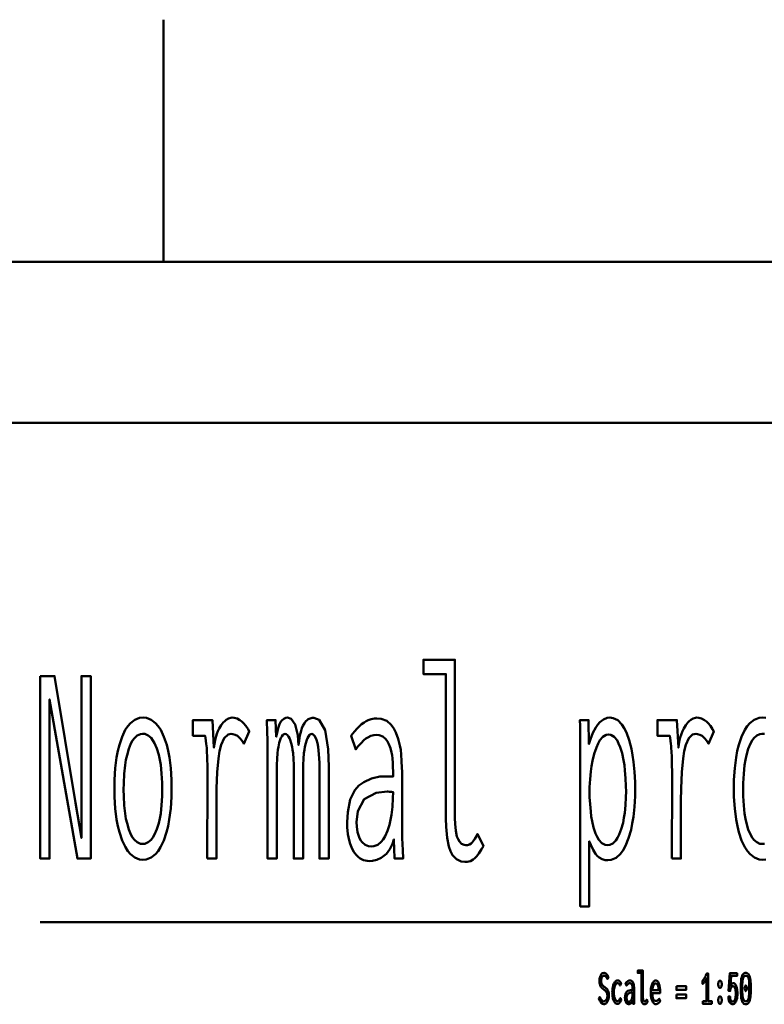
# Model space of a CAD drawing. Header units: millimetres. Extents: x 0 to 428, y 0 to 298.
# Tile 18 of 41: x 121 to 144, y 266 to 297. Entities that reach past the tile are written whole.
import ezdxf

# ---------------------------------------------------------------- set-up
doc = ezdxf.new("R2010")
doc.units = ezdxf.units.MM
doc.layers.add('am_0', color=7, linetype='Continuous', lineweight=50)
doc.layers.add('am_6', color=2, linetype='Continuous', lineweight=35)

# ---------------------------------------------------------------- blocks, each defined once
blk = doc.blocks.new('1_Drawing_frame_0_in_FDFneo120240C2325N1N4N_300Cl0__1203')
at = {"layer": 'am_0'}
for p, q in [((125, 297), (125, 296.921)), ((125, 296.921), (125, 296.842)), ((125, 296.842), (125, 296.763)), ((125, 296.763), (125, 296.684)), ((125, 296.684), (125, 296.605)), ((125, 296.605), (125, 296.526)), ((125, 296.526), (125, 296.447)), ((125, 296.447), (125, 296.368)), ((125, 296.368), (125, 296.289)), ((125, 296.289), (125, 296.211)), ((125, 296.211), (125, 296.132)), ((125, 296.132), (125, 296.053)), ((125, 296.053), (125, 295.974)), ((125, 295.974), (125, 295.895)), ((125, 295.895), (125, 295.816)), ((125, 295.816), (125, 295.737)), ((125, 295.737), (125, 295.658)), ((125, 295.658), (125, 295.579)), ((125, 295.579), (125, 295.5)), ((125, 295.5), (125, 295.421)), ((125, 295.421), (125, 295.342)), ((125, 295.342), (125, 295.263)), ((125, 295.263), (125, 295.184)), ((125, 295.184), (125, 295.105)), ((125, 295.105), (125, 295.026)), ((125, 295.026), (125, 294.947)), ((125, 294.947), (125, 294.868)), ((125, 294.868), (125, 294.789)), ((125, 294.789), (125, 294.711)), ((125, 294.711), (125, 294.632)), ((125, 294.632), (125, 294.553)), ((125, 294.553), (125, 294.474)), ((125, 294.474), (125, 294.395)), ((125, 294.395), (125, 294.316)), ((125, 294.316), (125, 294.237)), ((125, 294.237), (125, 294.158)), ((125, 294.158), (125, 294.079)), ((125, 294.079), (125, 294)), ((125, 294), (125, 293.921)), ((125, 293.921), (125, 293.842)), ((125, 293.842), (125, 293.763)), ((125, 293.763), (125, 293.684)), ((125, 293.684), (125, 293.605)), ((125, 293.605), (125, 293.526)), ((125, 293.526), (125, 293.447)), ((125, 293.447), (125, 293.368)), ((125, 293.368), (125, 293.289)), ((125, 293.289), (125, 293.211)), ((125, 293.211), (125, 293.132)), ((125, 293.132), (125, 293.053)), ((125, 293.053), (125, 292.974)), ((125, 292.974), (125, 292.895)), ((125, 292.895), (125, 292.816)), ((125, 292.816), (125, 292.737)), ((125, 292.737), (125, 292.658)), ((125, 292.658), (125, 292.579)), ((125, 292.579), (125, 292.5)), ((125, 292.5), (125, 292.421)), ((125, 292.421), (125, 292.342)), ((125, 292.342), (125, 292.263)), ((125, 292.263), (125, 292.184)), ((125, 292.184), (125, 292.105)), ((125, 292.105), (125, 292.026)), ((125, 292.026), (125, 291.947)), ((125, 291.947), (125, 291.868)), ((125, 291.868), (125, 291.789)), ((125, 291.789), (125, 291.711)), ((125, 291.711), (125, 291.632)), ((125, 291.632), (125, 291.553)), ((125, 291.553), (125, 291.474)), ((125, 291.474), (125, 291.395)), ((125, 291.395), (125, 291.316)), ((125, 291.316), (125, 291.237)), ((125, 291.237), (125, 291.158)), ((125, 291.158), (125, 291.079)), ((125, 291.079), (125, 291)), ((125, 291), (125, 290.921)), ((125, 290.921), (125, 290.842)), ((125, 290.842), (125, 290.763)), ((125, 290.763), (125, 290.684)), ((125, 290.684), (125, 290.605)), ((125, 290.605), (125, 290.526)), ((125, 290.526), (125, 290.447)), ((125, 290.447), (125, 290.368)), ((125, 290.368), (125, 290.289)), ((125, 290.289), (125, 290.211)), ((125, 290.211), (125, 290.132)), ((125, 290.132), (125, 290.053)), ((125, 290.053), (125, 289.974)), ((125, 289.974), (125, 289.895)), ((125, 289.895), (125, 289.816)), ((125, 289.816), (125, 289.737)), ((125, 289.737), (125, 289.658)), ((125, 289.658), (125, 289.579)), ((7.5, 289.5), (412.5, 289.5)), ((125, 289.579), (125, 289.5)), ((20, 284.5), (407.5, 284.5))]:
    blk.add_line(p, q, dxfattribs=at)
at = {"layer": 'am_6', "flags": 8}
for tag, p in [('COMPANY', (425, 297)), ('ExcludeFromBOM', (425, 296.5))]:
    blk.add_attdef(tag, p, '', height=0.5, dxfattribs=at)
blk = doc.blocks.new('62_grid1title__1_in_FDFneo120240C2325N1N4N_300Cl0__1203')
at = {"layer": 'am_0'}
blk.add_line((121.181, 269.029), (161.215, 269.029), dxfattribs=at)
for points in [[(134.343, 270.895), (134.343, 270.895), (134.226, 270.908), (134.076, 270.977), (134.076, 270.977), (133.956, 271.106), (133.893, 271.224), (133.893, 271.224), (133.842, 271.37), (133.787, 271.643), (133.787, 271.643), (133.758, 271.98), (133.752, 272.24), (133.752, 276.717), (133.054, 276.717), (133.054, 277.162), (134.033, 277.162), (134.033, 272.256), (134.033, 272.256), (134.037, 272.079), (134.057, 271.856), (134.057, 271.856), (134.095, 271.684), (134.13, 271.599), (134.13, 271.599), (134.17, 271.532), (134.239, 271.46), (134.239, 271.46), (134.317, 271.421), (134.374, 271.413), (134.374, 271.413), (134.418, 271.417), (134.479, 271.435), (134.479, 271.435), (134.534, 271.468), (134.567, 271.499), (134.567, 271.499), (134.6, 271.537), (134.648, 271.608), (134.648, 271.608), (134.698, 271.696), (134.731, 271.764), (134.913, 271.386), (134.913, 271.386), (134.857, 271.287), (134.776, 271.161), (134.776, 271.161), (134.699, 271.062), (134.648, 271.01), (134.648, 271.01), (134.597, 270.968), (134.51, 270.923), (134.51, 270.923), (134.413, 270.899), (134.343, 270.895)], [(121.181, 276.655), (121.622, 276.655), (122.273, 272.724), (122.456, 271.64), (122.456, 276.655), (122.745, 276.655), (122.745, 271), (122.332, 271), (121.47, 275.93), (121.47, 271), (121.181, 271), (121.181, 276.655)], [(124.363, 270.961), (124.363, 270.961), (124.259, 270.972), (124.114, 271.029), (124.114, 271.029), (123.98, 271.136), (123.897, 271.234), (123.897, 271.234), (123.82, 271.352), (123.719, 271.564), (123.719, 271.564), (123.634, 271.817), (123.586, 272.008), (123.586, 272.008), (123.546, 272.215), (123.503, 272.551), (123.503, 272.551), (123.48, 272.916), (123.476, 273.176), (123.476, 273.176), (123.48, 273.436), (123.503, 273.8), (123.503, 273.8), (123.545, 274.133), (123.584, 274.338), (123.584, 274.338), (123.631, 274.527), (123.715, 274.777), (123.715, 274.777), (123.816, 274.985), (123.893, 275.101), (123.893, 275.101), (123.976, 275.197), (124.112, 275.301), (124.112, 275.301), (124.261, 275.357), (124.367, 275.368), (124.367, 275.368), (124.472, 275.357), (124.62, 275.301), (124.62, 275.301), (124.755, 275.197), (124.838, 275.101), (124.838, 275.101), (124.914, 274.985), (125.014, 274.777), (125.014, 274.777), (125.098, 274.527), (125.144, 274.338), (125.144, 274.338), (125.182, 274.133), (125.224, 273.8), (125.224, 273.8), (125.246, 273.436), (125.25, 273.176), (125.25, 273.176), (125.246, 272.916), (125.223, 272.551), (125.223, 272.551), (125.18, 272.215), (125.141, 272.008), (125.141, 272.008), (125.094, 271.817), (125.009, 271.564), (125.009, 271.564), (124.908, 271.352), (124.831, 271.234), (124.831, 271.234), (124.748, 271.136), (124.614, 271.029), (124.614, 271.029), (124.467, 270.972), (124.363, 270.961)], [(126.353, 271), (126.353, 271), (126.354, 271.176), (126.355, 271.54), (126.355, 271.54), (126.358, 272.023), (126.361, 272.412), (126.365, 273.2), (126.365, 273.2), (126.365, 273.406), (126.363, 273.68), (126.363, 273.68), (126.36, 273.912), (126.356, 274.044), (126.356, 274.044), (126.353, 274.16), (126.346, 274.311), (126.346, 274.311), (126.339, 274.433), (126.333, 274.498), (126.333, 274.498), (126.327, 274.558), (126.315, 274.649), (126.315, 274.649), (126.301, 274.743), (126.291, 274.806), (125.909, 274.806), (125.909, 275.29), (126.515, 275.29), (126.56, 274.44), (126.56, 274.44), (126.576, 274.556), (126.608, 274.717), (126.608, 274.717), (126.651, 274.862), (126.685, 274.949), (126.685, 274.949), (126.723, 275.028), (126.784, 275.132), (126.784, 275.132), (126.85, 275.216), (126.897, 275.263), (126.897, 275.263), (126.944, 275.301), (127.016, 275.342), (127.016, 275.342), (127.087, 275.364), (127.133, 275.368), (127.133, 275.368), (127.192, 275.363), (127.279, 275.338), (127.279, 275.338), (127.367, 275.291), (127.425, 275.247), (127.425, 275.247), (127.481, 275.196), (127.555, 275.11), (127.555, 275.11), (127.619, 275.011), (127.656, 274.939), (127.492, 274.557), (127.492, 274.557), (127.47, 274.6), (127.429, 274.663), (127.429, 274.663), (127.377, 274.724), (127.337, 274.764), (127.337, 274.764), (127.294, 274.799), (127.223, 274.837), (127.223, 274.837), (127.148, 274.857), (127.094, 274.861), (127.094, 274.861), (126.999, 274.84), (126.879, 274.728), (126.879, 274.728), (126.786, 274.522), (126.74, 274.331), (126.74, 274.331), (126.703, 274.099), (126.663, 273.679), (126.663, 273.679), (126.642, 273.172), (126.638, 272.786), (126.638, 271), (126.353, 271)], [(128.227, 274.237), (128.227, 274.237), (128.227, 274.33), (128.225, 274.476), (128.225, 274.476), (128.223, 274.633), (128.22, 274.742), (128.22, 274.742), (128.217, 274.853), (128.213, 275.018), (128.213, 275.018), (128.207, 275.182), (128.204, 275.29), (128.473, 275.29), (128.496, 274.775), (128.496, 274.775), (128.518, 274.893), (128.556, 275.044), (128.556, 275.044), (128.599, 275.165), (128.631, 275.228), (128.631, 275.228), (128.665, 275.278), (128.725, 275.333), (128.725, 275.333), (128.793, 275.362), (128.843, 275.368), (128.843, 275.368), (128.955, 275.334), (129.082, 275.155), (129.082, 275.155), (129.161, 274.824), (129.186, 274.518), (129.186, 274.518), (129.202, 274.647), (129.23, 274.819), (129.23, 274.819), (129.264, 274.962), (129.291, 275.042), (129.291, 275.042), (129.319, 275.112), (129.365, 275.198), (129.365, 275.198), (129.415, 275.263), (129.45, 275.294), (129.45, 275.294), (129.487, 275.318), (129.547, 275.344), (129.547, 275.344), (129.612, 275.358), (129.658, 275.36), (129.658, 275.36), (129.825, 275.299), (130.006, 274.98), (130.006, 274.98), (130.104, 274.387), (130.122, 273.839), (130.122, 271), (129.834, 271), (129.834, 273.769), (129.834, 273.769), (129.831, 273.971), (129.817, 274.237), (129.817, 274.237), (129.792, 274.458), (129.768, 274.58), (129.768, 274.58), (129.741, 274.681), (129.693, 274.791), (129.693, 274.791), (129.637, 274.85), (129.596, 274.861), (129.596, 274.861), (129.569, 274.856), (129.529, 274.83), (129.529, 274.83), (129.49, 274.781), (129.465, 274.736), (129.465, 274.736), (129.441, 274.681), (129.409, 274.581), (129.409, 274.581), (129.381, 274.459), (129.365, 274.366), (129.365, 274.366), (129.351, 274.263), (129.336, 274.094), (129.336, 274.094), (129.328, 273.905), (129.327, 273.769), (129.327, 271), (129.038, 271), (129.038, 273.769), (129.038, 273.769), (129.037, 273.905), (129.029, 274.094), (129.029, 274.094), (129.014, 274.263), (129, 274.366), (129, 274.366), (128.984, 274.459), (128.956, 274.581), (128.956, 274.581), (128.924, 274.681), (128.901, 274.736), (128.901, 274.736), (128.876, 274.781), (128.837, 274.83), (128.837, 274.83), (128.797, 274.856), (128.769, 274.861), (128.769, 274.861), (128.741, 274.856), (128.702, 274.83), (128.702, 274.83), (128.664, 274.782), (128.64, 274.738), (128.64, 274.738), (128.618, 274.684), (128.588, 274.584), (128.588, 274.584), (128.562, 274.462), (128.547, 274.368), (128.547, 274.368), (128.534, 274.264), (128.52, 274.094), (128.52, 274.094), (128.513, 273.905), (128.512, 273.769), (128.512, 271), (128.227, 271), (128.227, 274.237)], [(131.391, 270.922), (131.391, 270.922), (131.313, 270.927), (131.201, 270.955), (131.201, 270.955), (131.097, 271.006), (131.033, 271.053), (131.033, 271.053), (130.972, 271.111), (130.891, 271.218), (130.891, 271.218), (130.823, 271.352), (130.784, 271.454), (130.784, 271.454), (130.751, 271.568), (130.716, 271.758), (130.716, 271.758), (130.697, 271.972), (130.693, 272.127), (130.693, 272.127), (130.708, 272.438), (130.784, 272.826), (130.784, 272.826), (130.925, 273.118), (131.055, 273.26), (131.055, 273.26), (131.204, 273.368), (131.445, 273.483), (131.445, 273.483), (131.705, 273.54), (131.891, 273.547), (132.113, 273.539), (132.113, 273.714), (132.113, 273.714), (132.112, 273.815), (132.106, 273.963), (132.106, 273.963), (132.095, 274.106), (132.086, 274.2), (132.086, 274.2), (132.071, 274.291), (132.037, 274.424), (132.037, 274.424), (131.986, 274.55), (131.944, 274.631), (131.944, 274.631), (131.894, 274.703), (131.8, 274.78), (131.8, 274.78), (131.685, 274.822), (131.596, 274.83), (131.596, 274.83), (131.524, 274.825), (131.423, 274.802), (131.423, 274.802), (131.33, 274.757), (131.271, 274.717), (131.271, 274.717), (131.214, 274.667), (131.122, 274.577), (131.122, 274.577), (131.026, 274.468), (130.958, 274.385), (130.814, 274.806), (130.814, 274.806), (130.861, 274.867), (130.928, 274.949), (130.928, 274.949), (130.991, 275.021), (131.03, 275.064), (131.03, 275.064), (131.07, 275.104), (131.139, 275.162), (131.139, 275.162), (131.218, 275.219), (131.277, 275.255), (131.277, 275.255), (131.34, 275.287), (131.438, 275.322), (131.438, 275.322), (131.543, 275.341), (131.616, 275.345), (131.616, 275.345), (131.748, 275.332), (131.921, 275.266), (131.921, 275.266), (132.061, 275.144), (132.137, 275.031), (132.137, 275.031), (132.201, 274.904), (132.277, 274.707), (132.277, 274.707), (132.329, 274.505), (132.351, 274.366), (132.351, 274.366), (132.365, 274.226), (132.381, 274.022), (132.381, 274.022), (132.39, 273.822), (132.392, 273.691), (132.392, 272.201), (132.392, 272.201), (132.393, 271.978), (132.4, 271.628), (132.4, 271.628), (132.414, 271.258), (132.427, 271), (132.16, 271), (132.16, 271), (132.158, 271.039), (132.156, 271.112), (132.156, 271.112), (132.153, 271.201), (132.152, 271.269), (132.14, 271.593), (132.14, 271.593), (132.095, 271.459), (132.01, 271.287), (132.01, 271.287), (131.907, 271.151), (131.827, 271.08), (131.827, 271.08), (131.743, 271.023), (131.613, 270.961), (131.613, 270.961), (131.481, 270.928), (131.391, 270.922)], [(137.917, 274.331), (137.917, 274.331), (137.916, 274.537), (137.914, 274.834), (137.914, 274.834), (137.909, 275.113), (137.905, 275.29), (138.174, 275.29), (138.186, 274.549), (138.186, 274.549), (138.232, 274.699), (138.31, 274.898), (138.31, 274.898), (138.397, 275.063), (138.46, 275.155), (138.46, 275.155), (138.527, 275.232), (138.634, 275.315), (138.634, 275.315), (138.751, 275.359), (138.833, 275.368), (138.833, 275.368), (138.936, 275.355), (139.078, 275.286), (139.078, 275.286), (139.203, 275.158), (139.278, 275.04), (139.278, 275.04), (139.345, 274.902), (139.432, 274.668), (139.432, 274.668), (139.501, 274.401), (139.538, 274.206), (139.538, 274.206), (139.568, 274.001), (139.6, 273.689), (139.6, 273.689), (139.618, 273.37), (139.621, 273.153), (139.621, 273.153), (139.617, 272.929), (139.598, 272.603), (139.598, 272.603), (139.563, 272.288), (139.53, 272.084), (139.53, 272.084), (139.49, 271.89), (139.414, 271.627), (139.414, 271.627), (139.32, 271.398), (139.247, 271.263), (139.247, 271.263), (139.165, 271.149), (139.029, 271.025), (139.029, 271.025), (138.875, 270.958), (138.763, 270.945), (138.763, 270.945), (138.692, 270.951), (138.592, 270.981), (138.592, 270.981), (138.501, 271.037), (138.446, 271.088), (138.446, 271.088), (138.393, 271.151), (138.317, 271.272), (138.317, 271.272), (138.244, 271.422), (138.197, 271.538), (138.197, 269.518), (137.917, 269.518), (137.917, 274.331)], [(140.753, 271), (140.753, 271), (140.754, 271.176), (140.755, 271.54), (140.755, 271.54), (140.758, 272.023), (140.761, 272.412), (140.765, 273.2), (140.765, 273.2), (140.765, 273.406), (140.763, 273.68), (140.763, 273.68), (140.76, 273.912), (140.756, 274.044), (140.756, 274.044), (140.753, 274.16), (140.746, 274.311), (140.746, 274.311), (140.739, 274.433), (140.733, 274.498), (140.733, 274.498), (140.727, 274.558), (140.715, 274.649), (140.715, 274.649), (140.701, 274.743), (140.691, 274.806), (140.309, 274.806), (140.309, 275.29), (140.915, 275.29), (140.96, 274.44), (140.96, 274.44), (140.976, 274.556), (141.008, 274.717), (141.008, 274.717), (141.051, 274.862), (141.085, 274.949), (141.085, 274.949), (141.123, 275.028), (141.184, 275.132), (141.184, 275.132), (141.25, 275.216), (141.297, 275.263), (141.297, 275.263), (141.344, 275.301), (141.416, 275.342), (141.416, 275.342), (141.487, 275.364), (141.533, 275.368), (141.533, 275.368), (141.592, 275.363), (141.679, 275.338), (141.679, 275.338), (141.767, 275.291), (141.825, 275.247), (141.825, 275.247), (141.881, 275.196), (141.955, 275.11), (141.955, 275.11), (142.019, 275.011), (142.056, 274.939), (141.892, 274.557), (141.892, 274.557), (141.87, 274.6), (141.829, 274.663), (141.829, 274.663), (141.777, 274.724), (141.737, 274.764), (141.737, 274.764), (141.694, 274.799), (141.623, 274.837), (141.623, 274.837), (141.548, 274.857), (141.494, 274.861), (141.494, 274.861), (141.399, 274.84), (141.279, 274.728), (141.279, 274.728), (141.186, 274.522), (141.14, 274.331), (141.14, 274.331), (141.103, 274.099), (141.064, 273.679), (141.064, 273.679), (141.042, 273.172), (141.038, 272.786), (141.038, 271), (140.753, 271)], [(143.563, 270.961), (143.563, 270.961), (143.459, 270.972), (143.314, 271.029), (143.314, 271.029), (143.18, 271.136), (143.097, 271.234), (143.097, 271.234), (143.02, 271.352), (142.919, 271.564), (142.919, 271.564), (142.834, 271.817), (142.786, 272.008), (142.786, 272.008), (142.746, 272.215), (142.703, 272.551), (142.703, 272.551), (142.68, 272.916), (142.676, 273.176), (142.676, 273.176), (142.68, 273.436), (142.703, 273.8), (142.703, 273.8), (142.745, 274.133), (142.784, 274.338), (142.784, 274.338), (142.831, 274.527), (142.915, 274.777), (142.915, 274.777), (143.016, 274.985), (143.093, 275.101), (143.093, 275.101), (143.176, 275.197), (143.312, 275.301), (143.312, 275.301), (143.461, 275.357), (143.567, 275.368), (143.567, 275.368), (143.672, 275.357)], [(143.667, 270.972), (143.563, 270.961)], [(124.351, 271.452), (124.351, 271.452), (124.423, 271.461), (124.523, 271.504), (124.523, 271.504), (124.615, 271.583), (124.672, 271.657), (124.672, 271.657), (124.725, 271.746), (124.794, 271.906), (124.794, 271.906), (124.853, 272.097), (124.886, 272.242), (124.886, 272.242), (124.913, 272.4), (124.943, 272.656), (124.943, 272.656), (124.959, 272.937), (124.962, 273.137), (124.962, 273.137), (124.959, 273.345), (124.943, 273.636), (124.943, 273.636), (124.914, 273.901), (124.887, 274.063), (124.887, 274.063), (124.854, 274.213), (124.796, 274.409), (124.796, 274.409), (124.726, 274.572), (124.674, 274.662), (124.674, 274.662), (124.617, 274.737), (124.525, 274.817), (124.525, 274.817), (124.423, 274.861), (124.351, 274.869), (124.351, 274.869), (124.283, 274.86), (124.186, 274.817), (124.186, 274.817), (124.098, 274.735), (124.043, 274.66), (124.043, 274.66), (123.992, 274.569), (123.925, 274.405), (123.925, 274.405), (123.869, 274.208), (123.837, 274.058), (123.837, 274.058), (123.811, 273.894), (123.783, 273.629), (123.783, 273.629), (123.767, 273.338), (123.764, 273.129), (123.764, 273.129), (123.767, 272.929), (123.783, 272.649), (123.783, 272.649), (123.811, 272.393), (123.837, 272.236), (123.837, 272.236), (123.869, 272.092), (123.925, 271.902), (123.925, 271.902), (123.992, 271.743), (124.043, 271.655), (124.043, 271.655), (124.098, 271.582), (124.186, 271.503), (124.186, 271.503), (124.283, 271.461), (124.351, 271.452)], [(138.761, 271.413), (138.761, 271.413), (138.832, 271.423), (138.931, 271.471), (138.931, 271.471), (139.021, 271.562), (139.075, 271.645), (139.075, 271.645), (139.125, 271.744), (139.189, 271.915), (139.189, 271.915), (139.242, 272.112), (139.271, 272.258), (139.271, 272.258), (139.294, 272.412), (139.32, 272.654), (139.32, 272.654), (139.334, 272.907), (139.336, 273.083), (139.336, 273.083), (139.334, 273.245), (139.323, 273.488), (139.323, 273.488), (139.302, 273.73), (139.283, 273.892), (139.283, 273.892), (139.258, 274.048), (139.212, 274.263), (139.212, 274.263), (139.153, 274.455), (139.107, 274.57), (139.107, 274.57), (139.056, 274.669), (138.968, 274.777), (138.968, 274.777), (138.868, 274.834), (138.794, 274.845), (138.794, 274.845), (138.719, 274.834), (138.616, 274.775), (138.616, 274.775), (138.523, 274.666), (138.468, 274.565), (138.468, 274.565), (138.417, 274.447), (138.351, 274.25), (138.351, 274.25), (138.298, 274.029), (138.27, 273.868), (138.27, 273.868), (138.246, 273.703), (138.221, 273.456), (138.221, 273.456), (138.208, 273.21), (138.205, 273.048), (138.205, 273.048), (138.207, 272.902), (138.219, 272.681), (138.219, 272.681), (138.24, 272.458), (138.259, 272.308), (138.259, 272.308), (138.283, 272.163), (138.33, 271.961), (138.33, 271.961), (138.39, 271.781), (138.437, 271.673), (138.437, 271.673), (138.49, 271.579), (138.581, 271.478), (138.581, 271.478), (138.684, 271.424), (138.761, 271.413)], [(143.551, 271.452), (143.551, 271.452), (143.623, 271.461)], [(143.623, 274.861), (143.551, 274.869), (143.551, 274.869), (143.483, 274.86), (143.386, 274.817), (143.386, 274.817), (143.298, 274.735), (143.243, 274.66), (143.243, 274.66), (143.192, 274.569), (143.125, 274.405), (143.125, 274.405), (143.069, 274.208), (143.037, 274.058), (143.037, 274.058), (143.011, 273.894), (142.983, 273.629), (142.983, 273.629), (142.967, 273.338), (142.964, 273.129), (142.964, 273.129), (142.967, 272.929), (142.983, 272.649), (142.983, 272.649), (143.011, 272.393), (143.037, 272.236), (143.037, 272.236), (143.069, 272.092), (143.125, 271.902), (143.125, 271.902), (143.192, 271.743), (143.243, 271.655), (143.243, 271.655), (143.298, 271.582), (143.386, 271.503), (143.386, 271.503), (143.483, 271.461), (143.551, 271.452)], [(131.436, 271.374), (131.436, 271.374), (131.522, 271.383), (131.639, 271.429), (131.639, 271.429), (131.745, 271.515), (131.809, 271.595), (131.809, 271.595), (131.866, 271.689), (131.942, 271.855), (131.942, 271.855), (132.003, 272.05), (132.037, 272.195), (132.037, 272.195), (132.064, 272.352), (132.094, 272.601), (132.094, 272.601), (132.11, 272.87), (132.113, 273.059), (132.113, 273.059), (132.064, 273.065), (132.001, 273.071), (132.001, 273.071), (131.952, 273.074), (131.928, 273.075), (131.928, 273.075), (131.587, 273.037), (131.218, 272.839), (131.218, 272.839), (131.02, 272.471), (130.982, 272.131), (130.982, 272.131), (130.987, 271.995), (131.012, 271.815), (131.012, 271.815), (131.06, 271.662), (131.104, 271.575), (131.104, 271.575), (131.156, 271.503), (131.248, 271.425), (131.248, 271.425), (131.356, 271.382), (131.436, 271.374)]]:
    blk.add_lwpolyline(points, dxfattribs=at)
at = {"layer": 'am_6', "flags": 8}
for tag, p in [('COMPANY', (166.215, 277.17)), ('ExcludeFromBOM', (166.215, 276.67))]:
    blk.add_attdef(tag, p, '', height=0.5, dxfattribs=at)
blk = doc.blocks.new('63_grid1titleratio__1_in_FDFneo120240C2325N1N4N_300Cl0__1203')
at = {"layer": 'am_0'}
for points in [[(138.522, 266.709), (138.522, 266.709), (138.534, 266.683), (138.552, 266.65), (138.552, 266.65), (138.57, 266.623), (138.582, 266.608), (138.582, 266.608), (138.595, 266.596), (138.613, 266.583), (138.613, 266.583), (138.633, 266.575), (138.646, 266.574), (138.646, 266.574), (138.657, 266.575), (138.673, 266.579), (138.673, 266.579), (138.688, 266.588), (138.699, 266.595), (138.699, 266.595), (138.708, 266.604), (138.722, 266.621), (138.722, 266.621), (138.733, 266.641), (138.74, 266.656), (138.74, 266.656), (138.746, 266.672), (138.753, 266.699), (138.753, 266.699), (138.756, 266.728), (138.757, 266.749), (138.757, 266.749), (138.756, 266.769), (138.753, 266.797), (138.753, 266.797), (138.747, 266.822), (138.741, 266.837), (138.741, 266.837), (138.735, 266.85), (138.724, 266.869), (138.724, 266.869), (138.712, 266.885), (138.704, 266.895), (138.704, 266.895), (138.694, 266.904), (138.678, 266.918), (138.678, 266.918), (138.659, 266.933), (138.645, 266.943), (138.619, 266.963), (138.619, 266.963), (138.608, 266.973), (138.592, 266.988), (138.592, 266.988), (138.577, 267.003), (138.568, 267.014), (138.568, 267.014), (138.559, 267.025), (138.547, 267.046), (138.547, 267.046), (138.537, 267.07), (138.53, 267.089), (138.53, 267.089), (138.525, 267.109), (138.518, 267.143), (138.518, 267.143), (138.515, 267.182), (138.514, 267.21), (138.514, 267.21), (138.515, 267.237), (138.518, 267.276), (138.518, 267.276), (138.525, 267.313), (138.53, 267.335), (138.53, 267.335), (138.537, 267.356), (138.55, 267.385), (138.55, 267.385), (138.565, 267.408), (138.577, 267.422), (138.577, 267.422), (138.59, 267.433), (138.611, 267.446), (138.611, 267.446), (138.634, 267.452), (138.651, 267.454), (138.651, 267.454), (138.663, 267.453), (138.681, 267.45), (138.681, 267.45), (138.697, 267.443), (138.707, 267.438), (138.707, 267.438), (138.717, 267.431), (138.73, 267.419), (138.73, 267.419), (138.743, 267.405), (138.751, 267.394), (138.751, 267.394), (138.759, 267.382), (138.771, 267.362), (138.771, 267.362), (138.783, 267.339), (138.792, 267.322), (138.76, 267.264), (138.76, 267.264), (138.75, 267.283), (138.735, 267.309), (138.735, 267.309), (138.719, 267.33), (138.707, 267.341), (138.707, 267.341), (138.695, 267.351), (138.677, 267.361), (138.677, 267.361), (138.66, 267.366), (138.648, 267.367), (138.648, 267.367), (138.639, 267.366), (138.625, 267.362), (138.625, 267.362), (138.612, 267.354), (138.604, 267.347), (138.604, 267.347), (138.597, 267.339), (138.587, 267.323), (138.587, 267.323), (138.579, 267.305), (138.574, 267.292), (138.574, 267.292), (138.571, 267.277), (138.566, 267.253), (138.566, 267.253), (138.564, 267.228), (138.564, 267.21), (138.564, 267.21), (138.564, 267.189), (138.568, 267.16), (138.568, 267.16), (138.573, 267.135), (138.578, 267.119), (138.578, 267.119), (138.585, 267.106), (138.595, 267.087), (138.595, 267.087), (138.606, 267.072), (138.615, 267.063), (138.615, 267.063), (138.624, 267.054), (138.64, 267.04), (138.64, 267.04), (138.659, 267.025), (138.674, 267.015), (138.674, 267.015), (138.69, 267.003), (138.712, 266.985), (138.712, 266.985), (138.73, 266.969), (138.741, 266.958), (138.741, 266.958), (138.751, 266.947), (138.765, 266.927), (138.765, 266.927), (138.777, 266.903), (138.785, 266.885), (138.785, 266.885), (138.791, 266.865), (138.798, 266.831), (138.798, 266.831), (138.802, 266.791), (138.802, 266.763), (138.802, 266.763), (138.802, 266.732), (138.798, 266.689), (138.798, 266.689), (138.79, 266.649), (138.783, 266.623), (138.783, 266.623), (138.775, 266.599), (138.76, 266.566), (138.76, 266.566), (138.743, 266.539), (138.729, 266.523), (138.729, 266.523), (138.715, 266.51), (138.692, 266.496), (138.692, 266.496), (138.667, 266.488), (138.65, 266.486), (138.65, 266.486), (138.614, 266.493), (138.564, 266.528), (138.564, 266.528), (138.519, 266.592), (138.491, 266.651), (138.522, 266.709)], [(139.911, 266.482), (139.911, 266.482), (139.892, 266.485), (139.867, 266.496), (139.867, 266.496), (139.847, 266.518), (139.836, 266.537), (139.836, 266.537), (139.828, 266.562), (139.819, 266.607), (139.819, 266.607), (139.814, 266.663), (139.813, 266.707), (139.813, 267.453), (139.697, 267.453), (139.697, 267.527), (139.86, 267.527), (139.86, 266.709), (139.86, 266.709), (139.86, 266.68), (139.864, 266.643), (139.864, 266.643), (139.87, 266.614), (139.876, 266.6), (139.876, 266.6), (139.883, 266.589), (139.894, 266.577), (139.894, 266.577), (139.907, 266.57), (139.917, 266.569), (139.917, 266.569), (139.924, 266.569), (139.934, 266.572), (139.934, 266.572), (139.943, 266.578), (139.949, 266.583), (139.949, 266.583), (139.954, 266.59), (139.962, 266.601), (139.962, 266.601), (139.971, 266.616), (139.976, 266.627), (140.006, 266.564), (140.006, 266.564), (139.997, 266.548), (139.984, 266.527), (139.984, 266.527), (139.971, 266.51), (139.962, 266.502), (139.962, 266.502), (139.954, 266.495), (139.939, 266.487), (139.939, 266.487), (139.923, 266.483), (139.911, 266.482)], [(141.714, 266.583), (141.833, 266.583), (141.833, 267.286), (141.833, 267.286), (141.827, 267.274), (141.816, 267.253), (141.816, 267.253), (141.804, 267.232), (141.795, 267.218), (141.795, 267.218), (141.785, 267.203), (141.771, 267.183), (141.771, 267.183), (141.757, 267.163), (141.747, 267.151), (141.747, 267.151), (141.738, 267.14), (141.725, 267.127), (141.725, 267.127), (141.713, 267.118), (141.706, 267.114), (141.706, 267.212), (141.706, 267.212), (141.715, 267.221), (141.729, 267.237), (141.729, 267.237), (141.744, 267.257), (141.754, 267.273), (141.754, 267.273), (141.764, 267.289), (141.779, 267.315), (141.779, 267.315), (141.794, 267.342), (141.803, 267.361), (141.803, 267.361), (141.812, 267.379), (141.824, 267.404), (141.824, 267.404), (141.834, 267.428), (141.84, 267.442), (141.881, 267.442), (141.881, 266.583), (141.99, 266.583), (141.99, 266.5), (141.714, 266.5), (141.714, 266.583)], [(142.641, 266.488), (142.641, 266.488), (142.627, 266.489), (142.606, 266.495), (142.606, 266.495), (142.586, 266.504), (142.574, 266.513), (142.574, 266.513), (142.562, 266.524), (142.546, 266.545), (142.546, 266.545), (142.533, 266.571), (142.525, 266.591), (142.525, 266.591), (142.519, 266.613), (142.512, 266.65), (142.512, 266.65), (142.508, 266.693), (142.507, 266.724), (142.558, 266.724), (142.558, 266.724), (142.559, 266.694), (142.564, 266.656), (142.564, 266.656), (142.573, 266.625), (142.582, 266.608), (142.582, 266.608), (142.592, 266.594), (142.609, 266.579), (142.609, 266.579), (142.629, 266.57), (142.643, 266.569), (142.643, 266.569), (142.656, 266.57), (142.673, 266.578), (142.673, 266.578), (142.688, 266.591), (142.697, 266.603), (142.697, 266.603), (142.705, 266.618), (142.716, 266.643), (142.716, 266.643), (142.724, 266.672), (142.729, 266.694), (142.729, 266.694), (142.732, 266.716), (142.736, 266.752), (142.736, 266.752), (142.738, 266.79), (142.739, 266.816), (142.739, 266.816), (142.738, 266.84), (142.736, 266.874), (142.736, 266.874), (142.732, 266.908), (142.729, 266.929), (142.729, 266.929), (142.725, 266.95), (142.717, 266.977), (142.717, 266.977), (142.707, 267.001), (142.699, 267.015), (142.699, 267.015), (142.691, 267.027), (142.677, 267.039), (142.677, 267.039), (142.662, 267.046), (142.65, 267.047), (142.65, 267.047), (142.638, 267.046), (142.621, 267.037), (142.621, 267.037), (142.605, 267.022), (142.596, 267.008), (142.596, 267.008), (142.587, 266.991), (142.576, 266.961), (142.576, 266.961), (142.568, 266.925), (142.564, 266.899), (142.514, 266.899), (142.548, 267.445), (142.778, 267.445), (142.778, 267.361), (142.594, 267.361), (142.574, 267.048), (142.574, 267.048), (142.58, 267.065), (142.591, 267.087), (142.591, 267.087), (142.603, 267.105), (142.61, 267.115), (142.61, 267.115), (142.619, 267.123), (142.632, 267.131), (142.632, 267.131), (142.646, 267.136), (142.657, 267.137), (142.657, 267.137), (142.673, 267.135), (142.695, 267.126), (142.695, 267.126), (142.715, 267.11), (142.728, 267.094), (142.728, 267.094), (142.739, 267.076), (142.754, 267.043), (142.754, 267.043), (142.766, 267.006), (142.773, 266.977), (142.773, 266.977), (142.779, 266.947), (142.785, 266.9), (142.785, 266.9), (142.788, 266.849), (142.789, 266.813), (142.789, 266.813), (142.788, 266.776), (142.784, 266.723), (142.784, 266.723), (142.777, 266.674), (142.77, 266.644), (142.77, 266.644), (142.762, 266.616), (142.748, 266.578), (142.748, 266.578), (142.731, 266.547), (142.718, 266.529), (142.718, 266.529), (142.704, 266.515), (142.682, 266.499), (142.682, 266.499), (142.658, 266.49), (142.641, 266.488)], [(143.048, 266.487), (143.048, 266.487), (143.023, 266.489), (142.991, 266.502), (142.991, 266.502), (142.964, 266.525), (142.949, 266.547), (142.949, 266.547), (142.936, 266.573), (142.921, 266.618), (142.921, 266.618), (142.909, 266.671), (142.903, 266.711), (142.903, 266.711), (142.899, 266.755), (142.894, 266.829), (142.894, 266.829), (142.892, 266.913), (142.891, 266.974), (142.891, 266.974), (142.892, 267.035), (142.894, 267.117), (142.894, 267.117), (142.899, 267.19), (142.903, 267.233), (142.903, 267.233), (142.909, 267.273), (142.921, 267.326), (142.921, 267.326), (142.937, 267.37), (142.95, 267.396), (142.95, 267.396), (142.965, 267.417), (142.991, 267.441), (142.991, 267.441), (143.023, 267.453), (143.048, 267.455), (143.048, 267.455), (143.072, 267.453), (143.104, 267.441), (143.104, 267.441), (143.131, 267.417), (143.146, 267.396), (143.146, 267.396), (143.159, 267.37), (143.175, 267.326), (143.175, 267.326), (143.187, 267.273), (143.192, 267.234), (143.192, 267.234), (143.197, 267.19), (143.202, 267.117), (143.202, 267.117), (143.204, 267.035), (143.205, 266.974), (143.205, 266.974), (143.204, 266.914), (143.202, 266.831), (143.202, 266.831), (143.197, 266.757), (143.192, 266.713), (143.192, 266.713), (143.186, 266.672), (143.174, 266.619), (143.174, 266.619), (143.158, 266.573), (143.145, 266.547), (143.145, 266.547), (143.13, 266.525), (143.103, 266.502), (143.103, 266.502), (143.072, 266.489), (143.048, 266.487)], [(143.048, 266.573), (143.048, 266.573), (143.065, 266.575), (143.087, 266.586), (143.087, 266.586), (143.106, 266.606), (143.117, 266.625), (143.117, 266.625), (143.126, 266.647), (143.137, 266.685), (143.137, 266.685), (143.145, 266.73), (143.149, 266.763), (143.149, 266.763), (143.152, 266.799), (143.155, 266.859), (143.155, 266.859), (143.157, 266.926), (143.158, 266.974), (143.158, 266.974), (143.157, 267.026), (143.156, 267.095), (143.156, 267.095), (143.153, 267.155), (143.15, 267.19), (143.15, 267.19), (143.147, 267.221), (143.139, 267.264), (143.139, 267.264), (143.128, 267.3), (143.119, 267.32), (143.119, 267.32), (143.109, 267.338), (143.089, 267.356), (143.089, 267.356), (143.066, 267.366), (143.048, 267.368), (143.048, 267.368), (143.03, 267.366), (143.006, 267.356), (143.006, 267.356), (142.987, 267.338), (142.977, 267.32), (142.977, 267.32), (142.968, 267.3), (142.957, 267.264), (142.957, 267.264), (142.949, 267.221), (142.946, 267.19), (142.946, 267.19), (142.943, 267.155), (142.94, 267.095), (142.94, 267.095), (142.939, 267.026), (142.939, 266.974), (142.939, 266.974), (142.939, 266.926), (142.94, 266.858), (142.94, 266.858), (142.944, 266.799), (142.946, 266.763), (142.946, 266.763), (142.95, 266.73), (142.958, 266.685), (142.958, 266.685), (142.969, 266.647), (142.978, 266.625), (142.978, 266.625), (142.989, 266.606), (143.008, 266.586), (143.008, 266.586), (143.03, 266.575), (143.048, 266.573)], [(139.069, 266.495), (139.069, 266.495), (139.051, 266.497), (139.025, 266.506), (139.025, 266.506), (139.002, 266.522), (138.987, 266.538), (138.987, 266.538), (138.973, 266.556), (138.955, 266.59), (138.955, 266.59), (138.94, 266.631), (138.931, 266.662), (138.931, 266.662), (138.923, 266.695), (138.915, 266.75), (138.915, 266.75), (138.911, 266.81), (138.91, 266.852), (138.91, 266.852), (138.911, 266.896), (138.916, 266.958), (138.916, 266.958), (138.924, 267.015), (138.932, 267.05), (138.932, 267.05), (138.941, 267.082), (138.957, 267.124), (138.957, 267.124), (138.976, 267.159), (138.99, 267.178), (138.99, 267.178), (139.006, 267.194), (139.03, 267.212), (139.03, 267.212), (139.055, 267.221), (139.073, 267.223), (139.073, 267.223), (139.087, 267.222), (139.107, 267.216), (139.107, 267.216), (139.125, 267.206), (139.136, 267.196), (139.136, 267.196), (139.147, 267.185), (139.161, 267.166), (139.161, 267.166), (139.174, 267.145), (139.181, 267.129), (139.151, 267.063), (139.151, 267.063), (139.146, 267.075), (139.137, 267.092), (139.137, 267.092), (139.127, 267.106), (139.12, 267.115), (139.12, 267.115), (139.112, 267.122), (139.1, 267.129), (139.1, 267.129), (139.086, 267.134), (139.076, 267.134), (139.076, 267.134), (139.062, 267.133), (139.044, 267.126), (139.044, 267.126), (139.026, 267.112), (139.015, 267.099), (139.015, 267.099), (139.005, 267.084), (138.991, 267.057), (138.991, 267.057), (138.98, 267.025), (138.974, 267.001), (138.974, 267.001), (138.968, 266.975), (138.962, 266.934), (138.962, 266.934), (138.959, 266.889), (138.959, 266.858), (138.959, 266.858), (138.959, 266.828), (138.962, 266.785), (138.962, 266.785), (138.967, 266.745), (138.972, 266.719), (138.972, 266.719), (138.978, 266.695), (138.989, 266.663), (138.989, 266.663), (139.001, 266.635), (139.011, 266.619), (139.011, 266.619), (139.021, 266.606), (139.038, 266.591), (139.038, 266.591), (139.056, 266.583), (139.069, 266.582), (139.069, 266.582), (139.077, 266.582), (139.088, 266.585), (139.088, 266.585), (139.098, 266.59), (139.105, 266.595), (139.105, 266.595), (139.111, 266.6), (139.12, 266.61), (139.12, 266.61), (139.128, 266.62), (139.133, 266.628), (139.133, 266.628), (139.138, 266.636), (139.145, 266.65), (139.145, 266.65), (139.153, 266.665), (139.159, 266.677), (139.186, 266.609), (139.18, 266.597), (139.18, 266.597), (139.173, 266.585), (139.164, 266.568), (139.164, 266.568), (139.156, 266.553), (139.151, 266.545), (139.151, 266.545), (139.145, 266.537), (139.136, 266.526), (139.136, 266.526), (139.125, 266.516), (139.117, 266.509), (139.117, 266.509), (139.108, 266.504), (139.095, 266.498), (139.095, 266.498), (139.079, 266.495), (139.069, 266.495)], [(139.419, 266.487), (139.419, 266.487), (139.406, 266.488), (139.388, 266.492), (139.388, 266.492), (139.37, 266.501), (139.36, 266.509), (139.36, 266.509), (139.35, 266.518), (139.336, 266.536), (139.336, 266.536), (139.325, 266.559), (139.318, 266.576), (139.318, 266.576), (139.313, 266.595), (139.307, 266.626), (139.307, 266.626), (139.304, 266.662), (139.303, 266.688), (139.303, 266.688), (139.305, 266.74), (139.318, 266.804), (139.318, 266.804), (139.342, 266.853), (139.363, 266.877), (139.363, 266.877), (139.388, 266.895), (139.428, 266.914), (139.428, 266.914), (139.472, 266.923), (139.503, 266.924), (139.54, 266.923), (139.54, 266.952), (139.54, 266.952), (139.539, 266.969), (139.539, 266.994), (139.539, 266.994), (139.537, 267.018), (139.535, 267.033), (139.535, 267.033), (139.533, 267.049), (139.527, 267.071), (139.527, 267.071), (139.519, 267.092), (139.512, 267.105), (139.512, 267.105), (139.503, 267.117), (139.488, 267.13), (139.488, 267.13), (139.468, 267.137), (139.454, 267.138), (139.454, 267.138), (139.442, 267.138), (139.425, 267.134), (139.425, 267.134), (139.409, 267.126), (139.399, 267.119), (139.399, 267.119), (139.39, 267.111), (139.375, 267.096), (139.375, 267.096), (139.359, 267.078), (139.347, 267.064), (139.323, 267.134), (139.323, 267.134), (139.331, 267.144), (139.342, 267.158), (139.342, 267.158), (139.353, 267.17), (139.359, 267.177), (139.359, 267.177), (139.366, 267.184), (139.377, 267.194), (139.377, 267.194), (139.391, 267.203), (139.4, 267.209), (139.4, 267.209), (139.411, 267.215), (139.427, 267.22), (139.427, 267.22), (139.445, 267.224), (139.457, 267.224), (139.457, 267.224), (139.479, 267.222), (139.508, 267.211), (139.508, 267.211), (139.531, 267.191), (139.544, 267.172), (139.544, 267.172), (139.554, 267.151), (139.567, 267.118), (139.567, 267.118), (139.576, 267.084), (139.579, 267.061), (139.579, 267.061), (139.582, 267.038), (139.584, 267.004), (139.584, 267.004), (139.586, 266.97), (139.586, 266.949), (139.586, 266.7), (139.586, 266.7), (139.586, 266.663), (139.588, 266.605), (139.588, 266.605), (139.59, 266.543), (139.592, 266.5), (139.547, 266.5), (139.547, 266.5), (139.547, 266.507), (139.547, 266.519), (139.547, 266.519), (139.546, 266.533), (139.546, 266.545), (139.544, 266.599), (139.544, 266.599), (139.537, 266.576), (139.523, 266.548), (139.523, 266.548), (139.505, 266.525), (139.492, 266.513), (139.492, 266.513), (139.478, 266.504), (139.456, 266.494), (139.456, 266.494), (139.434, 266.488), (139.419, 266.487)], [(140.254, 266.49), (140.254, 266.49), (140.24, 266.491), (140.219, 266.499), (140.219, 266.499), (140.198, 266.514), (140.184, 266.528), (140.184, 266.528), (140.171, 266.545), (140.152, 266.577), (140.152, 266.577), (140.136, 266.618), (140.126, 266.649), (140.126, 266.649), (140.118, 266.685), (140.109, 266.745), (140.109, 266.745), (140.104, 266.813), (140.103, 266.863), (140.103, 266.863), (140.104, 266.902), (140.108, 266.958), (140.108, 266.958), (140.116, 267.012), (140.124, 267.046), (140.124, 267.046), (140.132, 267.077), (140.148, 267.12), (140.148, 267.12), (140.166, 267.156), (140.179, 267.176), (140.179, 267.176), (140.193, 267.194), (140.216, 267.212), (140.216, 267.212), (140.239, 267.222), (140.255, 267.224), (140.255, 267.224), (140.271, 267.222), (140.293, 267.213), (140.293, 267.213), (140.314, 267.195), (140.327, 267.179), (140.327, 267.179), (140.339, 267.159), (140.354, 267.122), (140.354, 267.122), (140.368, 267.078), (140.376, 267.044), (140.376, 267.044), (140.382, 267.007), (140.389, 266.946), (140.389, 266.946), (140.393, 266.879), (140.393, 266.83), (140.154, 266.83), (140.154, 266.83), (140.155, 266.785), (140.16, 266.725), (140.16, 266.725), (140.17, 266.675), (140.18, 266.648), (140.18, 266.648), (140.191, 266.626), (140.212, 266.601), (140.212, 266.601), (140.236, 266.588), (140.255, 266.586), (140.255, 266.586), (140.269, 266.587), (140.29, 266.591), (140.29, 266.591), (140.307, 266.599), (140.318, 266.607), (140.318, 266.607), (140.328, 266.615), (140.342, 266.629), (140.342, 266.629), (140.355, 266.645), (140.363, 266.656), (140.39, 266.578), (140.39, 266.578), (140.38, 266.563), (140.364, 266.543), (140.364, 266.543), (140.346, 266.525), (140.333, 266.515), (140.333, 266.515), (140.319, 266.506), (140.296, 266.496), (140.296, 266.496), (140.272, 266.491), (140.254, 266.49)], [(140.348, 266.92), (140.348, 266.92), (140.347, 266.945), (140.344, 266.979), (140.344, 266.979), (140.339, 267.011), (140.335, 267.031), (140.335, 267.031), (140.329, 267.049), (140.32, 267.074), (140.32, 267.074), (140.31, 267.094), (140.301, 267.105), (140.301, 267.105), (140.293, 267.115), (140.279, 267.125), (140.279, 267.125), (140.265, 267.131), (140.254, 267.132), (140.254, 267.132), (140.244, 267.131), (140.229, 267.125), (140.229, 267.125), (140.215, 267.115), (140.206, 267.105), (140.206, 267.105), (140.197, 267.094), (140.186, 267.074), (140.186, 267.074), (140.176, 267.049), (140.17, 267.031), (140.17, 267.031), (140.165, 267.011), (140.16, 266.979), (140.16, 266.979), (140.156, 266.945), (140.155, 266.92), (140.348, 266.92)], [(140.898, 267.045), (141.198, 267.045), (141.198, 266.928), (140.898, 266.928), (140.898, 267.045)], [(142.247, 266.994), (142.247, 266.994), (142.238, 266.995), (142.225, 267.002), (142.225, 267.002), (142.214, 267.013), (142.208, 267.024), (142.208, 267.024), (142.202, 267.037), (142.197, 267.059), (142.197, 267.059), (142.193, 267.085), (142.193, 267.104), (142.193, 267.104), (142.193, 267.124), (142.197, 267.15), (142.197, 267.15), (142.202, 267.172), (142.208, 267.185), (142.208, 267.185), (142.214, 267.196), (142.225, 267.207), (142.225, 267.207), (142.238, 267.214), (142.247, 267.215), (142.247, 267.215), (142.257, 267.214), (142.27, 267.207), (142.27, 267.207), (142.281, 267.196), (142.288, 267.185), (142.288, 267.185), (142.293, 267.172), (142.299, 267.15), (142.299, 267.15), (142.302, 267.124), (142.303, 267.104), (142.303, 267.104), (142.302, 267.085), (142.299, 267.06), (142.299, 267.06), (142.293, 267.038), (142.288, 267.025), (142.288, 267.025), (142.281, 267.014), (142.27, 267.002), (142.27, 267.002), (142.257, 266.995), (142.247, 266.994)], [(143.004, 266.974), (143.048, 267.072), (143.091, 266.974), (143.048, 266.886), (143.004, 266.974)], [(139.427, 266.562), (139.427, 266.562), (139.441, 266.564), (139.461, 266.572), (139.461, 266.572), (139.478, 266.586), (139.489, 266.599), (139.489, 266.599), (139.499, 266.615), (139.511, 266.643), (139.511, 266.643), (139.521, 266.675), (139.527, 266.699), (139.527, 266.699), (139.532, 266.725), (139.537, 266.767), (139.537, 266.767), (139.539, 266.812), (139.54, 266.843), (139.54, 266.843), (139.531, 266.844), (139.521, 266.845), (139.521, 266.845), (139.513, 266.846), (139.509, 266.846), (139.509, 266.846), (139.452, 266.84), (139.391, 266.806), (139.391, 266.806), (139.357, 266.745), (139.351, 266.688), (139.351, 266.688), (139.352, 266.666), (139.356, 266.636), (139.356, 266.636), (139.364, 266.61), (139.371, 266.596), (139.371, 266.596), (139.38, 266.584), (139.395, 266.571), (139.395, 266.571), (139.413, 266.564), (139.427, 266.562)], [(140.898, 266.79), (141.198, 266.79), (141.198, 266.672), (140.898, 266.672), (140.898, 266.79)], [(142.247, 266.5), (142.247, 266.5), (142.238, 266.501), (142.225, 266.508), (142.225, 266.508), (142.214, 266.519), (142.208, 266.53), (142.208, 266.53), (142.202, 266.543), (142.197, 266.565), (142.197, 266.565), (142.193, 266.591), (142.193, 266.611), (142.193, 266.611), (142.193, 266.63), (142.197, 266.656), (142.197, 266.656), (142.202, 266.678), (142.208, 266.691), (142.208, 266.691), (142.214, 266.702), (142.225, 266.713), (142.225, 266.713), (142.238, 266.72), (142.247, 266.721), (142.247, 266.721), (142.257, 266.72), (142.27, 266.713), (142.27, 266.713), (142.281, 266.702), (142.288, 266.691), (142.288, 266.691), (142.293, 266.678), (142.299, 266.656), (142.299, 266.656), (142.302, 266.63), (142.303, 266.611), (142.303, 266.611), (142.302, 266.591), (142.299, 266.566), (142.299, 266.566), (142.293, 266.544), (142.288, 266.531), (142.288, 266.531), (142.281, 266.52), (142.27, 266.508), (142.27, 266.508), (142.257, 266.501), (142.247, 266.5)]]:
    blk.add_lwpolyline(points, dxfattribs=at)
at = {"layer": 'am_6', "flags": 8}
for tag, p in [('COMPANY', (148.205, 267.527)), ('ExcludeFromBOM', (148.205, 267.027))]:
    blk.add_attdef(tag, p, '', height=0.5, dxfattribs=at)

msp = doc.modelspace()

# ---------------------------------------------------------------- block references
for name in ['1_Drawing_frame_0_in_FDFneo120240C2325N1N4N_300Cl0__1203', '62_grid1title__1_in_FDFneo120240C2325N1N4N_300Cl0__1203', '63_grid1titleratio__1_in_FDFneo120240C2325N1N4N_300Cl0__1203']:
    msp.add_blockref(name, (0, 0))

doc.saveas('drawing.dxf')
